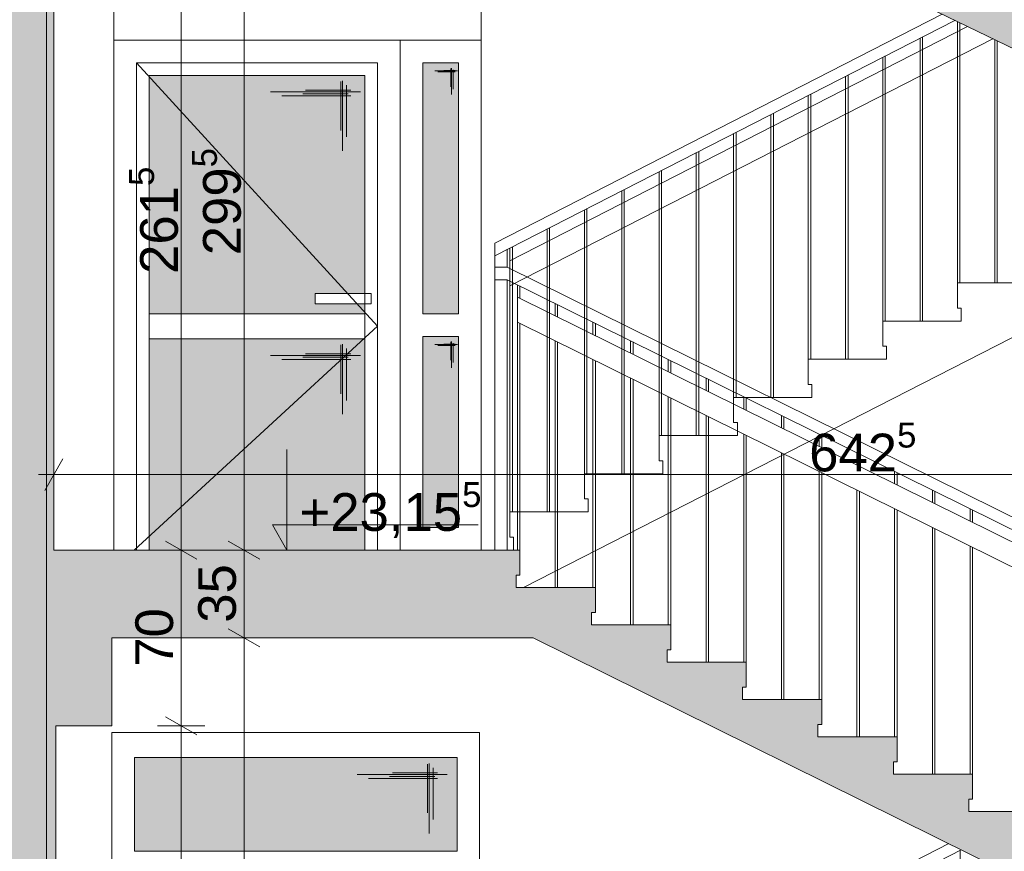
# Paper-space layout 'A-15 INWENTARYZACJA - PRZEKRÓJ' of a CAD drawing. Header units: millimetres. Extents: x 0 to 594, y 0 to 550.
# Tile 53 of 62: x 475 to 514, y 381 to 414. Entities that reach past the tile are written whole.
import ezdxf
from ezdxf.xclip import XClip

# ---------------------------------------------------------------- set-up
doc = ezdxf.new("R2010")
doc.units = ezdxf.units.MM
doc.header["$MEASUREMENT"] = 0
doc.header["$XCLIPFRAME"] = 0
doc.linetypes.add('DASHDOTX2', pattern=[1000, 500, -250, 0, -250])
doc.linetypes.add('VERDECKT', pattern=[381, 254, -127])
for name, color, linetype, lineweight, true_color in [('A__balustrada_Nr_pióra__161', 7, 'Continuous', 5, 0x949494), ('A_osie_Nr_pióra__16', 7, 'Continuous', 5, 0x0f0f0f), ('A_pochwyt_Nr_pióra__161', 7, 'Continuous', 5, 0x949494), ('A_schody_Nr_pióra__9', 7, 'Continuous', 13, 0xadadad), ('A_stolarka_Nr_pióra__254', 7, 'Continuous', 5, 0xfdfdfd), ('A_stolarka_Nr_pióra__9', 7, 'Continuous', 13, 0xadadad), ('A_widok_Nr_pióra__121', 7, 'Continuous', 5, 0xcacaca)]:
    doc.layers.add(name, color=color, linetype=linetype, lineweight=lineweight, true_color=true_color)
doc.layers.add('A_podrys', color=7, linetype='Continuous')
doc.layers.add('A_stolarka', color=7, linetype='Continuous')
for name, color, linetype, lineweight in [('A_schody_Nr_pióra__1', 7, 'Continuous', 20), ('A_strop_Nr_pióra__1', 7, 'Continuous', 20), ('A_wymiary_Nr_pióra__1', 7, 'Continuous', 20), ('A_wymiary_Nr_pióra__2', 8, 'Continuous', 13), ('A_ściany_Nr_pióra__1', 7, 'Continuous', 20)]:
    doc.layers.add(name, color=color, linetype=linetype, lineweight=lineweight)
doc.styles.add('STYL_AUTOMATYCZNY_1', font='arial.ttf')
doc.styles.add('STYL_AUTOMATYCZNY_4', font='arial.ttf')

# ---------------------------------------------------------------- blocks, each defined once
blk = doc.blocks.new('Rysunek_2_2', base_point=(-1563.001, -181.131))
at = {"linetype": 'Continuous', "lineweight": 0, "true_color": 0x000000}
h = blk.add_hatch(color=18, dxfattribs=at)
h.paths.add_polyline_path([(78.971, 521.258), (82.471, 521.258), (82.471, 526.771), (144.471, 526.771), (144.471, 492.058), (128.571, 492.058), (128.571, 487.833), (144.178, 487.833), (144.178, 485.033), (148.171, 485.033), (148.171, 458.833), (128.921, 458.833), (128.921, 459.335), (129.071, 459.335), (129.071, 460.335), (125.881, 460.335), (125.881, 460.838), (126.031, 460.838), (126.031, 461.838), (122.841, 461.838), (122.841, 462.34), (122.991, 462.34), (122.991, 463.34), (119.801, 463.34), (119.801, 463.842), (119.951, 463.842), (119.951, 464.842), (116.761, 464.842), (116.761, 465.345), (116.911, 465.345), (116.911, 466.345), (113.721, 466.345), (113.721, 466.847), (113.871, 466.847), (113.871, 467.847), (110.681, 467.847), (110.681, 468.349), (110.831, 468.349), (110.831, 469.349), (107.641, 469.349), (107.641, 469.851), (107.791, 469.851), (107.791, 470.851), (104.601, 470.851), (104.601, 471.354), (104.751, 471.354), (104.751, 472.354), (101.561, 472.354), (101.561, 472.856), (101.711, 472.856), (101.711, 473.856), (98.521, 473.856), (98.521, 474.358), (98.671, 474.358), (98.671, 475.358), (95.471, 475.358), (82.471, 475.358), (82.471, 472.158), (98.571, 472.158), (131.1, 456.083), (143.951, 456.083), (143.951, 452.033), (147.971, 452.033), (147.971, 425.983), (128.521, 425.983), (128.521, 426.467), (128.671, 426.467), (128.671, 427.467), (125.541, 427.467), (125.541, 427.951), (125.691, 427.951), (125.691, 428.951), (122.561, 428.951), (122.561, 429.435), (122.711, 429.435), (122.711, 430.435), (119.581, 430.435), (119.581, 430.92), (119.731, 430.92), (119.731, 431.92), (116.601, 431.92), (116.601, 432.404), (116.751, 432.404), (116.751, 433.404), (113.621, 433.404), (113.621, 433.888), (113.771, 433.888), (113.771, 434.888), (110.641, 434.888), (110.641, 435.372), (110.791, 435.372), (110.791, 436.372), (107.661, 436.372), (107.661, 436.856), (107.811, 436.856), (107.811, 437.856), (104.681, 437.856), (104.681, 438.34), (104.831, 438.34), (104.831, 439.34), (101.701, 439.34), (101.701, 439.824), (101.851, 439.824), (101.851, 440.824), (98.721, 440.824), (98.721, 441.308), (98.871, 441.308), (98.871, 442.308), (98.321, 442.308), (82.471, 442.308), (82.471, 439.308), (98.4, 439.308), (130.728, 423.208), (144.291, 423.208), (144.291, 419.148), (147.671, 419.148), (147.671, 393.008), (128.121, 393.008), (128.121, 393.522), (128.271, 393.522), (128.271, 394.522), (125.181, 394.522), (125.181, 395.035), (125.331, 395.035), (125.331, 396.035), (122.241, 396.035), (122.241, 396.549), (122.391, 396.549), (122.391, 397.549), (119.301, 397.549), (119.301, 398.063), (119.451, 398.063), (119.451, 399.063), (116.361, 399.063), (116.361, 399.576), (116.511, 399.576), (116.511, 400.576), (113.421, 400.576), (113.421, 401.09), (113.571, 401.09), (113.571, 402.09), (110.481, 402.09), (110.481, 402.604), (110.631, 402.604), (110.631, 403.604), (107.541, 403.604), (107.541, 404.117), (107.691, 404.117), (107.691, 405.117), (104.601, 405.117), (104.601, 405.631), (104.751, 405.631), (104.751, 406.631), (101.661, 406.631), (101.661, 407.145), (101.811, 407.145), (101.811, 408.145), (98.721, 408.145), (98.721, 408.658), (98.871, 408.658), (98.871, 409.658), (95.671, 409.658), (82.471, 409.658), (82.471, 406.408), (98.817, 406.408), (131.205, 389.733), (143.851, 389.733), (143.851, 385.843), (147.471, 385.843), (147.471, 359.733), (128.121, 359.733), (128.121, 360.245), (128.271, 360.245), (128.271, 361.245), (125.091, 361.245), (125.091, 361.756), (125.241, 361.756), (125.241, 362.756), (122.061, 362.756), (122.061, 363.267), (122.211, 363.267), (122.211, 364.267), (119.031, 364.267), (119.031, 364.779), (119.181, 364.779), (119.181, 365.779), (116.001, 365.779), (116.001, 366.29), (116.151, 366.29), (116.151, 367.29), (112.971, 367.29), (112.971, 367.801), (113.121, 367.801), (113.121, 368.801), (109.941, 368.801), (109.941, 369.313), (110.091, 369.313), (110.091, 370.313), (106.911, 370.313), (106.911, 370.824), (107.061, 370.824), (107.061, 371.824), (103.881, 371.824), (103.881, 372.335), (104.031, 372.335), (104.031, 373.335), (100.851, 373.335), (100.851, 373.847), (101.001, 373.847), (101.001, 374.847), (97.821, 374.847), (97.821, 375.358), (97.971, 375.358), (97.971, 376.358), (94.771, 376.358), (82.471, 376.358), (82.471, 373.208), (97.746, 373.208), (130.725, 356.758), (144.201, 356.758), (144.201, 353.088), (148.071, 353.088), (148.071, 326.658), (128.521, 326.658), (128.521, 327.154), (128.671, 327.154), (128.671, 328.154), (125.521, 328.154), (125.521, 328.649), (125.671, 328.649), (125.671, 329.649), (122.521, 329.649), (122.521, 330.145), (122.671, 330.145), (122.671, 331.145), (119.521, 331.145), (119.521, 331.64), (119.671, 331.64), (119.671, 332.64), (116.521, 332.64), (116.521, 333.135), (116.671, 333.135), (116.671, 334.135), (113.521, 334.135), (113.521, 334.631), (113.671, 334.631), (113.671, 335.631), (110.521, 335.631), (110.521, 336.126), (110.671, 336.126), (110.671, 337.126), (107.521, 337.126), (107.521, 337.622), (107.671, 337.622), (107.671, 338.622), (104.521, 338.622), (104.521, 339.117), (104.671, 339.117), (104.671, 340.117), (101.521, 340.117), (101.521, 340.613), (101.671, 340.613), (101.671, 341.613), (98.521, 341.613), (98.521, 342.108), (98.671, 342.108), (98.671, 343.108), (95.471, 343.108), (82.471, 343.108), (82.471, 340.108), (98.177, 340.108), (131.528, 323.483), (144.014, 323.483), (144.014, 319.913), (147.971, 319.913), (147.971, 293.683), (147.771, 293.683), (128.421, 293.683), (128.421, 294.185), (128.571, 294.185), (128.571, 295.185), (125.441, 295.185), (125.441, 295.688), (125.591, 295.688), (125.591, 296.688), (122.461, 296.688), (122.461, 297.19), (122.611, 297.19), (122.611, 298.19), (119.481, 298.19), (119.481, 298.692), (119.631, 298.692), (119.631, 299.692), (116.501, 299.692), (116.501, 300.195), (116.651, 300.195), (116.651, 301.195), (113.521, 301.195), (113.521, 301.697), (113.671, 301.697), (113.671, 302.697), (110.541, 302.697), (110.541, 303.199), (110.691, 303.199), (110.691, 304.199), (107.561, 304.199), (107.561, 304.701), (107.711, 304.701), (107.711, 305.701), (104.581, 305.701), (104.581, 306.204), (104.731, 306.204), (104.731, 307.204), (101.601, 307.204), (101.601, 307.706), (101.751, 307.706), (101.751, 308.706), (98.621, 308.706), (98.621, 309.208), (98.771, 309.208), (98.771, 310.208), (95.571, 310.208), (82.471, 310.208), (82.471, 307.008), (98.657, 307.008), (131.337, 290.533), (143.821, 290.533), (143.821, 286.843), (147.771, 286.843), (147.771, 260.633), (128.171, 260.633), (128.121, 260.633), (128.121, 261.099), (128.271, 261.099), (128.271, 262.099), (125.161, 262.099), (125.161, 262.565), (125.311, 262.565), (125.311, 263.565), (122.201, 263.565), (122.201, 264.031), (122.351, 264.031), (122.351, 265.031), (119.241, 265.031), (119.241, 265.497), (119.391, 265.497), (119.391, 266.497), (116.281, 266.497), (116.281, 266.963), (116.431, 266.963), (116.431, 267.963), (113.321, 267.963), (113.321, 268.429), (113.471, 268.429), (113.471, 269.429), (110.361, 269.429), (110.361, 269.895), (110.511, 269.895), (110.511, 270.895), (107.401, 270.895), (107.401, 271.36), (107.551, 271.36), (107.551, 272.36), (104.441, 272.36), (104.441, 272.826), (104.591, 272.826), (104.591, 273.826), (101.481, 273.826), (101.481, 274.292), (101.631, 274.292), (101.631, 275.292), (98.521, 275.292), (98.521, 275.758), (98.671, 275.758), (98.671, 276.758), (95.471, 276.758), (82.471, 276.758), (82.471, 273.908), (97.936, 273.908), (129.941, 258.058), (144.279, 258.058), (144.279, 254.058), (148.071, 254.058), (148.171, 254.058), (148.171, 227.858), (148.071, 227.858), (128.821, 227.858), (128.821, 228.317), (128.971, 228.317), (128.971, 229.317), (125.791, 229.317), (125.791, 229.776), (125.941, 229.776), (125.941, 230.776), (122.761, 230.776), (122.761, 231.235), (122.911, 231.235), (122.911, 232.235), (119.731, 232.235), (119.731, 232.695), (119.881, 232.695), (119.881, 233.695), (116.701, 233.695), (116.701, 234.154), (116.851, 234.154), (116.851, 235.154), (113.671, 235.154), (113.671, 235.613), (113.821, 235.613), (113.821, 236.613), (110.641, 236.613), (110.641, 237.072), (110.791, 237.072), (110.791, 238.072), (107.611, 238.072), (107.611, 238.531), (107.761, 238.531), (107.761, 239.531), (104.581, 239.531), (104.581, 239.99), (104.731, 239.99), (104.731, 240.99), (101.551, 240.99), (101.551, 241.449), (101.701, 241.449), (101.701, 242.449), (98.521, 242.449), (98.521, 242.908), (98.671, 242.908), (98.671, 243.908), (95.471, 243.908), (82.471, 243.908), (82.471, 257.508), (80.778, 257.508), (80.778, 257.458), (79.778, 257.458), (79.778, 257.508), (78.971, 257.508), (78.971, 128.858), (78.971, 108.706), (172.701, 108.706), (223.521, 108.706), (304.19, 108.706), (545.864, 108.706), (545.864, 212.647), (540.844, 212.647), (540.844, 210.897), (524.894, 210.897), (524.894, 211.43), (525.044, 211.43), (525.044, 212.43), (521.953, 212.43), (521.953, 212.963), (522.103, 212.963), (522.103, 213.963), (519.012, 213.963), (519.012, 214.496), (519.162, 214.496), (519.162, 215.496), (516.071, 215.496), (516.071, 216.029), (516.221, 216.029), (516.221, 217.029), (513.13, 217.029), (513.13, 217.562), (513.28, 217.562), (513.28, 218.562), (510.189, 218.562), (510.189, 219.095), (510.339, 219.095), (510.339, 220.095), (507.248, 220.095), (507.248, 220.628), (507.398, 220.628), (507.398, 221.628), (504.307, 221.628), (504.307, 222.161), (504.457, 222.161), (504.457, 223.161), (501.366, 223.161), (501.366, 223.694), (501.516, 223.694), (501.516, 224.694), (498.425, 224.694), (498.425, 225.226), (498.575, 225.226), (498.575, 226.226), (495.849, 226.226), (495.484, 226.226), (495.484, 226.759), (495.634, 226.759), (495.634, 227.759), (495.554, 227.759), (477.104, 227.759), (477.104, 254.109), (479.494, 254.109), (479.494, 257.939), (494.161, 257.939), (524.302, 242.503), (527.184, 241.027), (540.844, 241.027), (540.844, 243.977), (524.714, 243.977), (524.714, 244.505), (524.864, 244.505), (524.864, 245.505), (521.731, 245.505), (521.731, 246.033), (521.881, 246.033), (521.881, 247.033), (518.748, 247.033), (518.748, 247.56), (518.898, 247.56), (518.898, 248.56), (515.765, 248.56), (515.765, 249.088), (515.915, 249.088), (515.915, 250.088), (512.782, 250.088), (512.782, 250.616), (512.932, 250.616), (512.932, 251.616), (509.799, 251.616), (509.799, 252.144), (509.949, 252.144), (509.949, 253.144), (506.816, 253.144), (506.816, 253.671), (506.966, 253.671), (506.966, 254.671), (503.833, 254.671), (503.833, 255.199), (503.983, 255.199), (503.983, 256.199), (500.85, 256.199), (500.85, 256.727), (501, 256.727), (501, 257.727), (497.867, 257.727), (497.867, 258.255), (498.017, 258.255), (498.017, 259.255), (495.067, 259.255), (494.884, 259.255), (494.884, 259.782), (495.034, 259.782), (495.034, 260.782), (494.924, 260.782), (494.774, 260.782), (491.904, 260.782), (476.524, 260.782), (476.494, 260.782), (476.494, 287.012), (478.924, 287.012), (478.924, 290.882), (494.18, 290.882), (524.493, 275.514), (528.116, 273.677), (540.844, 273.677), (540.844, 276.987), (527.733, 276.987), (524.904, 276.987), (524.904, 277.513), (525.054, 277.513), (525.054, 278.513), (521.894, 278.513), (521.894, 279.039), (522.044, 279.039), (522.044, 280.039), (518.884, 280.039), (518.884, 280.565), (519.034, 280.565), (519.034, 281.565), (515.874, 281.565), (515.874, 282.091), (516.024, 282.091), (516.024, 283.091), (512.864, 283.091), (512.864, 283.617), (513.014, 283.617), (513.014, 284.617), (509.854, 284.617), (509.854, 285.143), (510.004, 285.143), (510.004, 286.143), (506.844, 286.143), (506.844, 286.669), (506.994, 286.669), (506.994, 287.669), (503.834, 287.669), (503.834, 288.195), (503.984, 288.195), (503.984, 289.195), (500.824, 289.195), (500.824, 289.721), (500.974, 289.721), (500.974, 290.721), (497.814, 290.721), (497.814, 291.247), (497.964, 291.247), (497.964, 292.247), (494.804, 292.247), (494.804, 292.271), (494.804, 292.773), (494.954, 292.773), (494.954, 293.773), (494.924, 293.773), (494.454, 293.773), (476.824, 293.773), (476.824, 319.773), (478.994, 319.773), (478.994, 323.723), (495.855, 323.723), (524.618, 308.913), (528.086, 307.127), (540.844, 307.127), (540.844, 310.427), (524.954, 310.427), (524.954, 310.959), (525.104, 310.959), (525.104, 311.959), (521.98, 311.959), (521.98, 312.49), (522.13, 312.49), (522.13, 313.49), (519.006, 313.49), (519.006, 314.021), (519.156, 314.021), (519.156, 315.021), (516.032, 315.021), (516.032, 315.553), (516.182, 315.553), (516.182, 316.553), (513.058, 316.553), (513.058, 317.084), (513.208, 317.084), (513.208, 318.084), (510.084, 318.084), (510.084, 318.615), (510.234, 318.615), (510.234, 319.615), (507.11, 319.615), (507.11, 320.147), (507.26, 320.147), (507.26, 321.147), (504.136, 321.147), (504.136, 321.678), (504.286, 321.678), (504.286, 322.678), (501.162, 322.678), (501.162, 323.21), (501.312, 323.21), (501.312, 324.21), (498.188, 324.21), (498.188, 324.741), (498.338, 324.741), (498.338, 325.741), (495.214, 325.741), (495.214, 325.759), (495.214, 326.272), (495.364, 326.272), (495.364, 327.272), (494.884, 327.272), (492.234, 327.272), (476.744, 327.272), (476.744, 353.502), (479.104, 353.502), (479.104, 357.272), (494.171, 357.272), (524.472, 342.222), (527.824, 340.557), (540.844, 340.557), (540.844, 343.717), (524.834, 343.717), (524.834, 344.21), (524.984, 344.21), (524.984, 345.21), (521.828, 345.21), (521.828, 345.703), (521.978, 345.703), (521.978, 346.703), (518.822, 346.703), (518.822, 347.196), (518.972, 347.196), (518.972, 348.196), (515.816, 348.196), (515.816, 348.689), (515.966, 348.689), (515.966, 349.689), (512.81, 349.689), (512.81, 350.182), (512.96, 350.182), (512.96, 351.182), (509.804, 351.182), (509.804, 351.676), (509.954, 351.676), (509.954, 352.676), (506.798, 352.676), (506.798, 353.169), (506.948, 353.169), (506.948, 354.169), (503.792, 354.169), (503.792, 354.662), (503.942, 354.662), (503.942, 355.662), (503.693, 355.662), (500.786, 355.662), (500.786, 356.155), (500.936, 356.155), (500.936, 357.155), (500.69, 357.155), (497.78, 357.155), (497.78, 357.648), (497.93, 357.648), (497.93, 358.648), (497.687, 358.648), (495.09, 358.648), (494.774, 358.648), (494.774, 359.141), (494.924, 359.141), (494.924, 360.141), (476.674, 360.141), (476.674, 386.401), (478.894, 386.401), (478.894, 389.901), (495.646, 389.901), (524.664, 375.537), (528.34, 373.717), (540.844, 373.717), (540.844, 377.057), (524.974, 377.057), (524.974, 377.542), (525.124, 377.542), (525.124, 378.542), (521.974, 378.542), (521.974, 379.027), (522.124, 379.027), (522.124, 380.027), (518.974, 380.027), (518.974, 380.512), (519.124, 380.512), (519.124, 381.512), (515.974, 381.512), (515.974, 381.997), (516.124, 381.997), (516.124, 382.997), (512.974, 382.997), (512.974, 383.482), (513.124, 383.482), (513.124, 384.482), (509.974, 384.482), (509.974, 384.967), (510.124, 384.967), (510.124, 385.967), (506.974, 385.967), (506.974, 386.452), (507.124, 386.452), (507.124, 387.452), (503.974, 387.452), (503.974, 387.937), (504.124, 387.937), (504.124, 388.937), (500.974, 388.937), (500.974, 389.422), (501.124, 389.422), (501.124, 390.422), (497.974, 390.422), (497.974, 390.907), (498.124, 390.907), (498.124, 391.907), (494.974, 391.907), (494.974, 392.392), (495.124, 392.392), (495.124, 393.392), (476.594, 393.392), (476.594, 419.552), (478.984, 419.552), (478.984, 423.322), (494.208, 423.322), (524.534, 408.57), (528.158, 406.807), (540.844, 406.807), (540.844, 410.087), (524.844, 410.087), (524.844, 410.563), (524.994, 410.563), (524.994, 411.563), (521.81, 411.563), (521.81, 412.039), (521.96, 412.039), (521.96, 413.039), (518.776, 413.039), (518.776, 413.515), (518.926, 413.515), (518.926, 414.515), (515.742, 414.515), (515.742, 414.991), (515.892, 414.991), (515.892, 415.991), (512.708, 415.991), (512.708, 416.467), (512.858, 416.467), (512.858, 417.467), (509.674, 417.467), (509.674, 417.943), (509.824, 417.943), (509.824, 418.943), (506.64, 418.943), (506.64, 419.419), (506.79, 419.419), (506.79, 420.419), (503.606, 420.419), (503.606, 420.895), (503.756, 420.895), (503.756, 421.895), (500.572, 421.895), (500.572, 422.37), (500.722, 422.37), (500.722, 423.37), (497.538, 423.37), (497.538, 423.846), (497.688, 423.846), (497.688, 424.846), (494.504, 424.846), (494.504, 425.322), (494.654, 425.322), (494.654, 426.322), (476.524, 426.322), (476.524, 452.452), (478.296, 452.452), (478.296, 456.352), (494.145, 456.352), (527.939, 439.877), (540.844, 439.877), (540.844, 442.957), (525.044, 442.957), (525.044, 443.423), (525.194, 443.423), (525.194, 444.423), (522.038, 444.423), (522.038, 444.888), (522.188, 444.888), (522.188, 445.888), (519.032, 445.888), (519.032, 446.354), (519.182, 446.354), (519.182, 447.354), (516.026, 447.354), (516.026, 447.819), (516.176, 447.819), (516.176, 448.819), (513.02, 448.819), (513.02, 449.285), (513.17, 449.285), (513.17, 450.285), (510.014, 450.285), (510.014, 450.75), (510.164, 450.75), (510.164, 451.75), (507.008, 451.75), (507.008, 452.215), (507.158, 452.215), (507.158, 453.215), (504.002, 453.215), (504.002, 453.681), (504.152, 453.681), (504.152, 454.681), (500.996, 454.681), (500.996, 455.146), (501.146, 455.146), (501.146, 456.146), (497.99, 456.146), (497.99, 456.612), (498.14, 456.612), (498.14, 457.612), (494.984, 457.612), (494.984, 458.077), (495.134, 458.077), (495.134, 459.077), (476.554, 459.077), (476.554, 485.297), (478.654, 485.297), (478.654, 488.687), (540.844, 488.687), (540.844, 485.317), (545.864, 485.317), (545.864, 508.739), (540.844, 508.739), (540.844, 506.896), (346.273, 506.896), (346.273, 532.459), (344.115, 532.459), (344.115, 530.095), (82.471, 530.095), (82.471, 532.459), (78.971, 532.459)])
h.paths.add_polyline_path([(95.471, 211.358), (82.471, 211.358), (82.471, 241.358), (97.329, 241.358), (131.386, 224.958), (144.133, 224.958), (144.133, 221.358), (148.071, 221.358), (148.071, 194.858), (128.521, 194.858), (128.521, 195.358), (128.671, 195.358), (128.671, 196.358), (125.521, 196.358), (125.521, 196.858), (125.671, 196.858), (125.671, 197.858), (122.521, 197.858), (122.521, 198.358), (122.671, 198.358), (122.671, 199.358), (119.521, 199.358), (119.521, 199.858), (119.671, 199.858), (119.671, 200.858), (116.521, 200.858), (116.521, 201.358), (116.671, 201.358), (116.671, 202.358), (113.521, 202.358), (113.521, 202.858), (113.671, 202.858), (113.671, 203.858), (110.521, 203.858), (110.521, 204.358), (110.671, 204.358), (110.671, 205.358), (107.521, 205.358), (107.521, 205.858), (107.671, 205.858), (107.671, 206.858), (104.521, 206.858), (104.521, 207.358), (104.671, 207.358), (104.671, 208.358), (101.521, 208.358), (101.521, 208.858), (101.671, 208.858), (101.671, 209.858), (98.521, 209.858), (98.521, 210.358), (98.671, 210.358), (98.671, 211.358)], flags=0)
h.paths.add_polyline_path([(82.471, 145.158), (82.471, 175.258), (98.262, 175.258), (131.328, 158.558), (144.571, 158.558), (144.571, 155.088), (147.971, 155.088), (147.971, 128.858), (126.421, 128.858), (126.421, 129.488), (126.571, 129.488), (126.571, 130.488), (123.477, 130.488), (123.477, 131.118), (123.627, 131.118), (123.627, 132.118), (120.532, 132.118), (120.532, 132.748), (120.682, 132.748), (120.682, 133.748), (117.588, 133.748), (117.588, 134.378), (117.738, 134.378), (117.738, 135.378), (114.643, 135.378), (114.643, 136.008), (114.793, 136.008), (114.793, 137.008), (111.699, 137.008), (111.699, 137.638), (111.849, 137.638), (111.849, 138.638), (108.754, 138.638), (108.754, 139.268), (108.904, 139.268), (108.904, 140.268), (105.81, 140.268), (105.81, 140.898), (105.96, 140.898), (105.96, 141.898), (102.865, 141.898), (102.865, 142.528), (103.015, 142.528), (103.015, 143.528), (99.921, 143.528), (99.921, 144.158), (100.071, 144.158), (100.071, 145.158), (96.871, 145.158)], flags=0)
h.paths.add_polyline_path([(98.571, 178.358), (82.471, 178.358), (82.471, 208.858), (97.167, 208.858), (130.967, 191.958), (144.129, 191.958), (144.129, 188.388), (147.871, 188.388), (147.871, 161.858), (131.471, 161.858), (128.271, 161.858), (128.121, 161.858), (128.121, 162.358), (128.271, 162.358), (128.271, 163.358), (125.151, 163.358), (125.151, 163.858), (125.301, 163.858), (125.301, 164.858), (122.181, 164.858), (122.181, 165.358), (122.331, 165.358), (122.331, 166.358), (119.211, 166.358), (119.211, 166.858), (119.361, 166.858), (119.361, 167.858), (116.241, 167.858), (116.241, 168.358), (116.391, 168.358), (116.391, 169.358), (113.271, 169.358), (113.271, 169.858), (113.421, 169.858), (113.421, 170.858), (110.301, 170.858), (110.301, 171.358), (110.451, 171.358), (110.451, 172.358), (107.331, 172.358), (107.331, 172.858), (107.481, 172.858), (107.481, 173.858), (104.361, 173.858), (104.361, 174.358), (104.511, 174.358), (104.511, 175.358), (101.391, 175.358), (101.391, 175.858), (101.541, 175.858), (101.541, 176.858), (98.421, 176.858), (98.421, 177.358), (98.571, 177.358)], flags=0)
h.paths.add_polyline_path([(150.524, 494.366), (170.201, 494.366), (170.201, 116.835), (150.524, 116.835)], flags=0)
h.paths.add_polyline_path([(172.701, 496.906), (150.524, 496.906), (150.524, 507.797), (150.524, 526.771), (195.183, 526.771), (195.183, 496.906)], flags=0)
h.paths.add_polyline_path([(172.701, 224.871), (222.021, 224.871), (222.021, 215.858), (223.521, 215.858), (223.521, 227.858), (172.701, 227.858), (172.701, 257.637), (222.021, 257.637), (222.021, 248.858), (223.521, 248.858), (223.521, 260.633), (172.701, 260.633), (172.701, 290.657), (222.021, 290.657), (222.021, 281.633), (223.521, 281.633), (223.521, 293.683), (172.701, 293.683), (172.701, 323.677), (222.021, 323.677), (222.021, 314.683), (223.521, 314.683), (223.521, 326.858), (172.701, 326.858), (172.701, 356.697), (222.021, 356.697), (222.021, 347.858), (223.521, 347.858), (223.521, 359.933), (172.701, 359.933), (172.701, 389.633), (222.021, 389.633), (222.021, 380.933), (223.521, 380.933), (223.521, 393.158), (172.701, 393.158), (172.701, 422.653), (222.021, 422.653), (222.021, 414.158), (223.521, 414.158), (223.521, 426.133), (172.701, 426.133), (172.701, 455.673), (222.021, 455.673), (222.021, 447.133), (223.521, 447.133), (223.521, 458.833), (172.701, 458.833), (172.701, 488.693), (222.021, 488.693), (222.021, 479.833), (223.521, 479.833), (223.521, 494.535), (251.6, 494.535), (251.6, 116.835), (223.521, 116.835), (223.521, 128.858), (172.701, 128.858), (172.701, 158.494), (222.021, 158.494), (222.021, 149.858), (223.521, 149.858), (223.521, 161.858), (172.701, 161.858), (172.701, 191.682), (222.021, 191.682), (222.021, 182.858), (223.521, 182.858), (223.521, 194.858), (172.701, 194.858)], flags=0)
h.paths.add_polyline_path([(196.183, 496.906), (196.183, 526.771), (211.83, 526.771), (211.83, 522.206), (215.555, 522.206), (215.555, 526.771), (277.7, 526.771), (277.7, 522.206), (281.341, 522.206), (281.341, 526.771), (330.073, 526.771), (343.402, 526.771), (343.402, 520.253), (344.306, 520.253), (344.306, 491.91), (330.073, 491.91), (308.338, 491.91), (308.338, 496.906), (302.69, 496.906), (223.521, 496.906), (222.021, 496.906)], flags=0)
h.paths.add_polyline_path([(252.986, 194.858), (252.986, 221.358), (256.744, 221.358), (256.744, 224.268), (276.249, 224.268), (276.249, 221.358), (280.601, 221.358), (280.601, 215.858), (282.33, 215.858), (282.33, 227.858), (253.1, 227.858), (253.1, 254.133), (255.965, 254.133), (255.965, 257.043), (276.56, 257.043), (276.56, 254.133), (280.531, 254.133), (280.531, 248.858), (282.33, 248.858), (282.33, 260.633), (253.1, 260.633), (253.1, 286.843), (255.62, 286.843), (255.62, 290.033), (276.43, 290.033), (276.43, 286.843), (280.911, 286.843), (280.911, 281.633), (282.33, 281.633), (282.33, 293.683), (253.1, 293.683), (253.1, 319.913), (255.56, 319.913), (255.56, 323.193), (276.41, 323.193), (276.41, 319.913), (280.781, 319.913), (280.781, 314.683), (282.33, 314.683), (282.33, 326.858), (253.1, 326.858), (253.1, 353.088), (255.85, 353.088), (255.85, 356.348), (276.87, 356.348), (276.87, 353.088), (280.771, 353.088), (280.771, 347.858), (282.33, 347.858), (282.33, 359.933), (253.1, 359.933), (253.1, 385.843), (255.8, 385.843), (255.8, 389.443), (276.57, 389.443), (276.57, 385.843), (280.771, 385.843), (280.771, 380.933), (282.33, 380.933), (282.33, 393.158), (253.1, 393.158), (253.1, 419.148), (255.377, 419.148), (255.377, 423.278), (277.092, 423.278), (277.092, 419.148), (280.851, 419.148), (280.851, 414.158), (282.33, 414.158), (282.33, 426.133), (253.1, 426.133), (253.1, 451.983), (255.98, 451.983), (255.98, 456.083), (276.881, 456.083), (276.86, 451.983), (280.851, 451.983), (280.851, 447.133), (282.33, 447.133), (282.33, 458.833), (253.1, 458.833), (253.1, 485.003), (255.966, 485.003), (255.966, 488.143), (276.82, 488.143), (276.82, 485.003), (280.951, 485.003), (280.951, 479.833), (282.33, 479.833), (282.33, 494.535), (302.69, 494.535), (302.69, 116.835), (282.33, 116.835), (282.33, 128.858), (253.1, 128.858), (253.1, 155.358), (255.659, 155.358), (255.659, 158.458), (277.1, 158.458), (277.1, 155.358), (280.751, 155.358), (280.751, 149.858), (282.33, 149.858), (282.33, 161.858), (253.1, 161.858), (253.1, 188.358), (255.71, 188.358), (255.71, 191.268), (276.58, 191.268), (276.58, 188.358), (280.69, 188.358), (280.69, 182.858), (282.33, 182.858), (282.33, 194.858)], flags=0)
h.paths.add_polyline_path([(304.19, 158.737), (455.374, 158.737), (455.374, 128.858), (304.19, 128.858)], flags=0)
h.paths.add_polyline_path([(304.19, 323.831), (474.634, 323.831), (474.634, 293.683), (304.19, 293.683)], flags=0)
h.paths.add_polyline_path([(304.19, 224.831), (474.634, 224.831), (474.634, 194.858), (304.19, 194.858)], flags=0)
h.paths.add_polyline_path([(304.19, 458.833), (304.19, 488.842), (474.634, 488.842), (474.634, 458.833)], flags=0)
h.paths.add_polyline_path([(304.19, 290.656), (474.634, 290.656), (474.634, 260.633), (304.19, 260.633)], flags=0)
h.paths.add_polyline_path([(474.634, 393.158), (304.19, 393.158), (304.19, 423.106), (474.634, 423.106)], flags=0)
h.paths.add_polyline_path([(304.19, 356.906), (474.634, 356.906), (474.634, 326.858), (304.19, 326.858)], flags=0)
h.paths.add_polyline_path([(304.19, 161.658), (304.19, 191.831), (474.634, 191.831), (474.634, 161.658), (455.374, 161.658)], flags=0)
h.paths.add_polyline_path([(304.19, 227.858), (304.19, 257.606), (474.634, 257.606), (474.634, 227.858)], flags=0)
h.paths.add_polyline_path([(304.19, 426.133), (304.19, 455.806), (474.634, 455.806), (474.634, 426.133)], flags=0)
h.paths.add_polyline_path([(304.19, 359.933), (304.19, 390.131), (474.634, 390.131), (474.634, 360.141), (474.634, 359.933)], flags=0)
h.paths.add_polyline_path([(349.328, 491.91), (349.328, 503.872), (540.844, 503.872), (540.844, 491.91), (474.634, 491.91)], flags=0)
h.paths.add_polyline_path([(540.844, 129.007), (456.874, 129.007), (456.874, 158.737), (474.634, 158.737), (474.634, 155.257), (479.284, 155.257), (479.284, 158.737), (495.613, 158.737), (516.724, 148.936), (518.578, 148.076), (518.578, 147.553), (540.844, 147.553)], flags=0)
h.paths.add_polyline_path([(477.024, 188.328), (479.355, 188.328), (479.355, 192.081), (494.25, 192.081), (524.526, 177.003), (528.16, 175.193), (540.844, 175.193), (540.844, 150.553), (519.727, 150.553), (516.954, 150.553), (516.954, 151.941), (513.964, 151.941), (513.964, 153.329), (510.974, 153.329), (510.974, 154.717), (507.984, 154.717), (507.984, 156.106), (504.994, 156.106), (504.994, 157.494), (502.004, 157.494), (502.004, 158.882), (499.014, 158.882), (499.014, 160.27), (496.024, 160.27), (496.024, 161.658), (494.834, 161.658), (477.024, 161.658)], flags=0)
h.paths.add_polyline_path([(477.104, 220.828), (479.254, 220.828), (479.254, 224.558), (495.439, 224.558), (524.46, 209.432), (525.678, 208.797), (526.72, 208.797), (540.844, 208.797), (540.844, 178.537), (527.761, 178.537), (525.004, 178.537), (525.004, 179.014), (525.154, 179.014), (525.154, 180.014), (522.017, 180.014), (522.017, 180.49), (522.167, 180.49), (522.167, 181.49), (519.03, 181.49), (519.03, 181.967), (519.18, 181.967), (519.18, 182.967), (516.043, 182.967), (516.043, 183.443), (516.193, 183.443), (516.193, 184.443), (513.056, 184.443), (513.056, 184.919), (513.206, 184.919), (513.206, 185.919), (510.069, 185.919), (510.069, 186.396), (510.219, 186.396), (510.219, 187.396), (507.082, 187.396), (507.082, 187.872), (507.232, 187.872), (507.232, 188.872), (504.095, 188.872), (504.095, 189.349), (504.245, 189.349), (504.245, 190.349), (501.108, 190.349), (501.108, 190.825), (501.258, 190.825), (501.258, 191.825), (498.121, 191.825), (498.121, 192.302), (498.271, 192.302), (498.271, 193.302), (495.271, 193.302), (495.134, 193.302), (495.134, 193.778), (495.284, 193.778), (495.284, 194.778), (494.874, 194.778), (477.104, 194.778)], flags=0)
at = {"layer": 'A_stolarka', "linetype": 'Continuous', "lineweight": 0, "true_color": 0x2d2d2d}
for points in [[(491.26, 402.792), (492.684, 402.792), (492.684, 412.77), (491.26, 412.77)], [(488.96, 403.187), (486.981, 403.187), (486.981, 403.597), (488.96, 403.597), (488.96, 412.27), (480.384, 412.27), (480.384, 402.792), (488.96, 402.792)], [(488.96, 401.792), (480.384, 401.792), (480.384, 393.392), (488.96, 393.392)], [(492.684, 394.292), (492.684, 401.892), (491.26, 401.892), (491.26, 394.292)], [(492.624, 385.141), (479.794, 385.141), (479.794, 381.419), (492.624, 381.419)]]:
    blk.add_hatch(color=250, dxfattribs=at).paths.add_polyline_path(points)
at = {"layer": 'A__balustrada_Nr_pióra__161', "color": 252, "linetype": 'Continuous', "lineweight": 5, "true_color": 0x949494}
for p, q in [((494.124, 393.392), (494.124, 404.64)), ((494.624, 404.144), (494.124, 404.144)), ((494.624, 393.392), (494.624, 404.144)), ((495.024, 393.392), (495.024, 403.946)), ((495.124, 403.4), (495.124, 403.896)), ((496.524, 402.707), (496.524, 403.203)), ((496.624, 402.658), (496.624, 403.154)), ((495.124, 393.392), (495.124, 402.408)), ((498.024, 401.965), (498.024, 402.461)), ((498.124, 401.915), (498.124, 402.411)), ((496.524, 391.907), (496.524, 401.715)), ((499.524, 401.222), (499.524, 401.718)), ((496.624, 391.907), (496.624, 401.666)), ((499.624, 401.173), (499.624, 401.669)), ((498.024, 391.907), (498.024, 400.973)), ((498.124, 391.907), (498.124, 400.923)), ((501.024, 400.48), (501.024, 400.976)), ((501.024, 400.48), (501.024, 400.976)), ((501.124, 400.43), (501.124, 400.926)), ((501.124, 400.43), (501.124, 400.926)), ((499.524, 390.422), (499.524, 400.23)), ((499.624, 390.422), (499.624, 400.181)), ((502.524, 399.737), (502.524, 400.233)), ((502.524, 399.737), (502.524, 400.233)), ((502.624, 399.688), (502.624, 400.184)), ((502.624, 399.688), (502.624, 400.184)), ((501.024, 390.422), (501.024, 399.488)), ((501.024, 390.422), (501.024, 399.488)), ((501.124, 390.422), (501.124, 399.438)), ((501.124, 390.422), (501.124, 399.438)), ((504.024, 398.995), (504.024, 399.491)), ((504.024, 398.995), (504.024, 399.491)), ((504.124, 398.945), (504.124, 399.441)), ((504.124, 398.945), (504.124, 399.441)), ((502.524, 388.937), (502.524, 398.745)), ((502.524, 388.937), (502.524, 398.745)), ((502.624, 388.937), (502.624, 398.696)), ((502.624, 388.937), (502.624, 398.696)), ((505.524, 398.252), (505.524, 398.748)), ((505.524, 398.252), (505.524, 398.748)), ((505.624, 398.203), (505.624, 398.699)), ((505.624, 398.203), (505.624, 398.699)), ((504.024, 388.937), (504.024, 398.003)), ((504.024, 388.937), (504.024, 398.003)), ((504.124, 388.937), (504.124, 397.953)), ((504.124, 388.937), (504.124, 397.953)), ((507.024, 397.51), (507.024, 398.006)), ((507.024, 397.51), (507.024, 398.006)), ((507.124, 397.46), (507.124, 397.956)), ((507.124, 397.46), (507.124, 397.956)), ((505.524, 387.452), (505.524, 397.26)), ((505.524, 387.452), (505.524, 397.26)), ((505.624, 387.452), (505.624, 397.211)), ((505.624, 387.452), (505.624, 397.211)), ((508.524, 396.767), (508.524, 397.263)), ((508.624, 396.718), (508.624, 397.214)), ((507.024, 387.452), (507.024, 396.518)), ((507.024, 387.452), (507.024, 396.518)), ((507.124, 387.452), (507.124, 396.468)), ((507.124, 387.452), (507.124, 396.468)), ((510.024, 396.025), (510.024, 396.521)), ((510.124, 395.975), (510.124, 396.471)), ((508.524, 385.967), (508.524, 395.775)), ((508.624, 385.967), (508.624, 395.726)), ((511.524, 395.282), (511.524, 395.778)), ((511.624, 395.233), (511.624, 395.729)), ((510.024, 385.967), (510.024, 395.033)), ((513.024, 394.54), (513.024, 395.036)), ((510.124, 385.967), (510.124, 394.983)), ((513.124, 394.49), (513.124, 394.986)), ((511.524, 384.482), (511.524, 394.29)), ((511.624, 384.482), (511.624, 394.241)), ((513.024, 384.482), (513.024, 393.548)), ((513.124, 384.482), (513.124, 393.498))]:
    blk.add_line(p, q, dxfattribs=at)
at = {"layer": 'A_osie_Nr_pióra__16', "color": 250, "linetype": 'DASHDOTX2', "lineweight": 5, "true_color": 0x0f0f0f}
blk.add_line((476.296, 501.211), (476.296, 142.962), dxfattribs=at)
at = {"layer": 'A_pochwyt_Nr_pióra__161', "color": 252, "linetype": 'Continuous', "lineweight": 5, "true_color": 0x949494}
for p, q in [((494.624, 404.64), (494.124, 404.64)), ((525.124, 389.542), (494.624, 404.64)), ((525.124, 389.046), (494.624, 404.144)), ((525.124, 388.55), (495.024, 403.45)), ((525.124, 387.558), (495.024, 402.458))]:
    blk.add_line(p, q, dxfattribs=at)
at = {"layer": 'A_schody_Nr_pióra__1', "color": 7, "linetype": 'Continuous', "lineweight": 20}
for p, q in [((494.208, 423.322), (528.158, 406.807)), ((495.124, 393.392), (491.994, 393.392)), ((495.124, 392.392), (495.124, 393.392)), ((495.124, 392.392), (494.974, 392.392)), ((494.974, 391.907), (494.974, 392.392)), ((498.124, 391.907), (494.974, 391.907)), ((498.124, 390.907), (498.124, 391.907)), ((498.124, 390.907), (497.974, 390.907)), ((497.974, 390.422), (497.974, 390.907)), ((501.124, 390.422), (497.974, 390.422)), ((501.124, 389.422), (501.124, 390.422)), ((495.646, 389.901), (528.34, 373.717)), ((501.124, 389.422), (500.974, 389.422)), ((500.974, 388.937), (500.974, 389.422)), ((504.124, 388.937), (500.974, 388.937)), ((504.124, 387.937), (504.124, 388.937)), ((504.124, 387.937), (503.974, 387.937)), ((503.974, 387.452), (503.974, 387.937)), ((507.124, 387.452), (503.974, 387.452)), ((507.124, 386.452), (507.124, 387.452)), ((507.124, 386.452), (506.974, 386.452)), ((506.974, 385.967), (506.974, 386.452)), ((510.124, 385.967), (506.974, 385.967)), ((510.124, 384.967), (510.124, 385.967)), ((510.124, 384.967), (509.974, 384.967)), ((509.974, 384.482), (509.974, 384.967)), ((513.124, 384.482), (509.974, 384.482)), ((513.124, 383.482), (513.124, 384.482)), ((513.124, 383.482), (512.974, 383.482)), ((512.974, 382.997), (512.974, 383.482)), ((516.124, 382.997), (512.974, 382.997))]:
    blk.add_line(p, q, dxfattribs=at)
at = {"layer": 'A_schody_Nr_pióra__9', "color": 253, "linetype": 'Continuous', "lineweight": 13, "true_color": 0xadadad}
for p, q in [((495.265, 391.907), (524.383, 406.807)), ((512.52, 403.016), (512.52, 404.016)), ((512.52, 404.016), (515.636, 404.016)), ((512.52, 403.016), (512.67, 403.016)), ((512.67, 402.499), (512.67, 403.016)), ((509.554, 401.499), (509.554, 402.499)), ((509.554, 402.499), (512.67, 402.499)), ((509.554, 401.499), (509.704, 401.499)), ((509.704, 400.981), (509.704, 401.499)), ((506.588, 399.981), (506.588, 400.981)), ((506.588, 400.981), (509.704, 400.981)), ((506.588, 399.981), (506.738, 399.981)), ((506.738, 399.463), (506.738, 399.981)), ((503.622, 398.463), (503.622, 399.463)), ((503.622, 399.463), (506.738, 399.463)), ((503.622, 398.463), (503.772, 398.463)), ((503.772, 397.945), (503.772, 398.463)), ((500.656, 396.945), (500.656, 397.945)), ((500.656, 397.945), (503.772, 397.945)), ((500.656, 396.945), (500.806, 396.945)), ((500.806, 396.428), (500.806, 396.945)), ((497.69, 395.428), (497.69, 396.428)), ((497.69, 396.428), (500.806, 396.428)), ((497.69, 395.428), (497.84, 395.428)), ((497.84, 394.91), (497.84, 395.428)), ((494.724, 393.91), (494.724, 394.91)), ((494.724, 394.91), (497.84, 394.91)), ((494.724, 393.91), (494.874, 393.91)), ((494.874, 393.392), (494.874, 393.91))]:
    blk.add_line(p, q, dxfattribs=at)
at = {"layer": 'A_stolarka_Nr_pióra__254', "color": 7, "linetype": 'Continuous', "lineweight": 5, "true_color": 0xfdfdfd}
for p, q in [((492.639, 412.449), (491.745, 412.449)), ((492.545, 412.409), (491.859, 412.409)), ((492.518, 412.43), (492.068, 412.43)), ((492.545, 412.466), (492.095, 412.466)), ((492.383, 412.552), (492.383, 411.823)), ((492.408, 412.564), (492.408, 411.518)), ((492.468, 412.498), (492.468, 411.726)), ((487.998, 412.029), (487.998, 410.084)), ((488.064, 412.058), (488.064, 409.271)), ((488.225, 411.884), (488.225, 409.826)), ((488.78, 411.616), (485.205, 411.616)), ((488.295, 411.539), (486.495, 411.539)), ((488.402, 411.682), (486.602, 411.682)), ((488.402, 411.456), (485.658, 411.456)), ((487.998, 401.551), (487.998, 399.606)), ((488.064, 401.58), (488.064, 398.793)), ((488.225, 401.406), (488.225, 399.348)), ((492.639, 401.571), (491.745, 401.571)), ((492.545, 401.531), (491.859, 401.531)), ((492.518, 401.552), (492.068, 401.552)), ((492.545, 401.588), (492.095, 401.588)), ((492.383, 401.674), (492.383, 400.945)), ((492.408, 401.686), (492.408, 400.64)), ((492.468, 401.62), (492.468, 400.848)), ((488.78, 401.138), (485.205, 401.138)), ((488.402, 400.978), (485.658, 400.978)), ((488.295, 401.061), (486.495, 401.061)), ((488.402, 401.204), (486.602, 401.204)), ((491.448, 384.88), (491.448, 382.935)), ((491.514, 384.909), (491.514, 382.122)), ((492.23, 384.467), (488.654, 384.467)), ((491.852, 384.533), (490.052, 384.533)), ((491.674, 384.735), (491.674, 382.677)), ((491.852, 384.307), (489.108, 384.307)), ((491.745, 384.39), (489.945, 384.39))]:
    blk.add_line(p, q, dxfattribs=at)
at = {"layer": 'A_stolarka_Nr_pióra__9', "color": 253, "linetype": 'Continuous', "lineweight": 13, "true_color": 0xadadad}
for p, q in [((478.984, 419.392), (478.984, 393.392)), ((493.584, 419.392), (493.584, 393.392)), ((478.984, 413.67), (493.584, 413.67)), ((490.36, 413.67), (490.36, 393.392)), ((479.884, 412.77), (479.884, 393.392)), ((479.884, 412.77), (489.46, 412.77)), ((489.46, 412.77), (489.46, 393.392)), ((491.26, 412.77), (492.684, 412.77)), ((491.26, 412.77), (491.26, 402.792)), ((492.684, 412.77), (492.684, 402.792)), ((480.384, 412.27), (480.384, 393.392)), ((480.384, 412.27), (488.96, 412.27)), ((488.96, 412.27), (488.96, 393.392)), ((486.981, 403.597), (486.981, 403.187)), ((489.206, 403.597), (486.981, 403.597)), ((489.206, 403.187), (489.206, 403.597)), ((486.981, 403.187), (489.206, 403.187)), ((488.96, 402.792), (480.384, 402.792)), ((492.684, 402.792), (491.26, 402.792)), ((488.96, 401.792), (480.384, 401.792)), ((492.684, 401.892), (491.26, 401.892)), ((491.26, 401.892), (491.26, 394.292)), ((492.684, 401.892), (492.684, 394.292)), ((492.684, 394.292), (491.26, 394.292)), ((478.984, 393.392), (493.584, 393.392)), ((478.894, 386.141), (478.894, 360.141)), ((478.894, 386.141), (493.524, 386.141)), ((493.524, 386.141), (493.524, 360.141)), ((479.794, 385.141), (492.624, 385.141)), ((479.794, 385.141), (479.794, 381.419)), ((492.624, 385.141), (492.624, 381.419)), ((479.794, 381.419), (492.624, 381.419))]:
    blk.add_line(p, q, dxfattribs=at)
at = {"layer": 'A_stolarka_Nr_pióra__9', "color": 253, "linetype": 'VERDECKT', "lineweight": 13, "true_color": 0xadadad}
for p, q in [((479.884, 412.77), (489.46, 402.292)), ((489.46, 402.292), (479.784, 393.392))]:
    blk.add_line(p, q, dxfattribs=at)
at = {"layer": 'A_strop_Nr_pióra__1', "color": 7, "linetype": 'Continuous', "lineweight": 20}
for p, q in [((476.594, 393.392), (495.124, 393.392)), ((478.894, 389.901), (495.646, 389.901)), ((478.894, 386.401), (478.894, 389.901)), ((476.674, 386.401), (478.894, 386.401))]:
    blk.add_line(p, q, dxfattribs=at)
at = {"layer": 'A_widok_Nr_pióra__121', "color": 9, "linetype": 'Continuous', "lineweight": 5, "true_color": 0xcacaca}
for p, q in [((494.124, 405.603), (511.917, 414.708)), ((494.124, 405.099), (512.421, 414.462)), ((494.724, 404.903), (512.926, 414.217)), ((512.52, 404.016), (512.52, 414.414)), ((512.62, 404.016), (512.62, 414.366)), ((494.724, 403.896), (513.934, 413.726)), ((511.037, 402.499), (511.037, 413.754)), ((511.137, 402.499), (511.137, 413.805)), ((514.003, 404.016), (514.003, 413.693)), ((514.103, 404.016), (514.103, 413.644)), ((509.654, 402.499), (509.654, 413.046)), ((509.554, 402.499), (509.554, 412.995)), ((508.171, 400.981), (508.171, 412.287)), ((508.071, 400.981), (508.071, 412.236)), ((506.588, 400.981), (506.588, 411.477)), ((506.688, 400.981), (506.688, 411.529)), ((505.105, 399.463), (505.105, 410.719)), ((505.205, 399.463), (505.205, 410.77)), ((503.622, 399.463), (503.622, 409.96)), ((503.722, 399.463), (503.722, 410.011)), ((502.139, 397.945), (502.139, 409.201)), ((502.239, 397.945), (502.239, 409.252)), ((500.656, 397.945), (500.656, 408.442)), ((500.756, 397.945), (500.756, 408.493)), ((499.173, 396.428), (499.173, 407.683)), ((499.273, 396.428), (499.273, 407.734)), ((497.69, 396.428), (497.69, 406.924)), ((497.79, 396.428), (497.79, 406.975)), ((496.207, 394.91), (496.207, 406.165)), ((496.307, 394.91), (496.307, 406.216)), ((494.124, 404.64), (494.124, 405.603)), ((494.624, 404.64), (494.624, 405.355)), ((494.724, 394.91), (494.724, 405.406)), ((494.824, 394.91), (494.824, 405.458)), ((493.964, 372.371), (512.173, 381.72)), ((493.964, 371.867), (512.672, 381.473)), ((512.634, 370.906), (512.634, 381.453))]:
    blk.add_line(p, q, dxfattribs=at)
at = {"layer": 'A_wymiary_Nr_pióra__1', "color": 7, "linetype": 'Continuous', "lineweight": 20}
for p, q in [((485.86, 393.392), (485.86, 397.392)), ((476.955, 397.017), (476.233, 395.767)), ((485.86, 393.392), (485.28, 394.392)), ((485.28, 394.392), (485.86, 394.392)), ((485.86, 394.392), (493.464, 394.392)), ((481.029, 393.753), (482.279, 393.031)), ((483.529, 393.753), (484.779, 393.031)), ((483.529, 390.262), (484.779, 389.54)), ((481.029, 386.762), (482.279, 386.04))]:
    blk.add_line(p, q, dxfattribs=at)
at = {"layer": 'A_wymiary_Nr_pióra__2', "color": 8, "linetype": 'Continuous', "lineweight": 13}
for p, q in [((484.154, 393.392), (484.154, 423.322)), ((481.654, 393.392), (481.654, 419.552)), ((476.594, 395.455), (476.594, 397.33)), ((475.983, 396.392), (476.594, 396.392)), ((476.594, 396.392), (540.844, 396.392)), ((482.592, 393.392), (480.717, 393.392)), ((481.654, 386.401), (481.654, 393.392)), ((485.092, 393.392), (483.217, 393.392)), ((484.154, 389.901), (484.154, 393.392)), ((485.86, 393.392), (485.11, 393.392)), ((485.86, 393.392), (486.61, 393.392)), ((485.092, 389.901), (483.217, 389.901)), ((484.154, 360.141), (484.154, 389.901)), ((482.592, 386.401), (480.717, 386.401)), ((481.654, 360.141), (481.654, 386.401))]:
    blk.add_line(p, q, dxfattribs=at)
at = {"layer": 'A_ściany_Nr_pióra__1', "color": 7, "linetype": 'Continuous', "lineweight": 20}
for p, q in [((476.594, 393.392), (476.594, 419.552)), ((476.674, 386.401), (476.674, 360.141))]:
    blk.add_line(p, q, dxfattribs=at)
at = {"layer": 'A_wymiary_Nr_pióra__1', "color": 7, "linetype": 'Continuous', "lineweight": 20, "char_height": 1.5, "attachment_point": 7, "rotation": 90, "style": 'STYL_AUTOMATYCZNY_1'}
for s, insert in [('\\A1;{\\pql;\\fArial|b0|i0|c238|p0;\\W1.000000;299\\fArial|b0|i0|c238|p0;\\W1.000000;\\A1{\\H.66x;\\S5^  ;}}', (484.462, 405.119)), ('\\A1;{\\pql;\\fArial|b0|i0|c238|p0;\\W1.000000;261\\fArial|b0|i0|c238|p0;\\W1.000000;\\A1{\\H.66x;\\S5^  ;}}', (481.962, 404.378))]:
    blk.add_mtext(s, dxfattribs=dict(at, insert=insert))
at = {"layer": 'A_wymiary_Nr_pióra__1', "color": 7, "linetype": 'Continuous', "lineweight": 20, "char_height": 1.5, "attachment_point": 7, "style": 'STYL_AUTOMATYCZNY_1'}
for s, insert in [('\\A1;{\\pql;\\fArial|b0|i0|c238|p0;\\W1.000000;642\\fArial|b0|i0|c238|p0;\\W1.000000;\\A1{\\H.66x;\\S5^  ;}}', (506.625, 396.084)), ('\\A1;{\\pql;\\fArial|b0|i0|c238|p0;\\W1.000000;+23,15\\fArial|b0|i0|c238|p0;\\W1.000000;\\A1{\\H.66x;\\S5^  ;}}', (486.36, 393.718))]:
    blk.add_mtext(s, dxfattribs=dict(at, insert=insert))
at = {"layer": 'A_wymiary_Nr_pióra__1', "color": 7, "linetype": 'Continuous', "lineweight": 20, "char_height": 1.5, "width": 2.28817, "attachment_point": 7, "rotation": 90, "style": 'STYL_AUTOMATYCZNY_4'}
for s, insert in [('\\A1;{\\pql;\\fArial|b0|i0|c238|p0;\\W1.000000;35}', (483.854, 390.502)), ('\\A1;{\\pql;\\fArial|b0|i0|c238|p0;\\W1.000000;70}', (481.354, 388.752))]:
    blk.add_mtext(s, dxfattribs=dict(at, insert=insert))

psp = doc.layouts.new('A-15 INWENTARYZACJA - PRZEKRÓJ')

# ---------------------------------------------------------------- block references
at = {"layer": 'A_podrys', "color": 37, "linetype": 'Continuous', "lineweight": 5, "true_color": 0x656532}
ref = psp.add_blockref('Rysunek_2_2', (-1563.001, -181.131), dxfattribs=at)
XClip(ref).set_block_clipping_path([(33.4137328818, 99.0731171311), (589.1, 545.1)])

doc.saveas('drawing.dxf')
